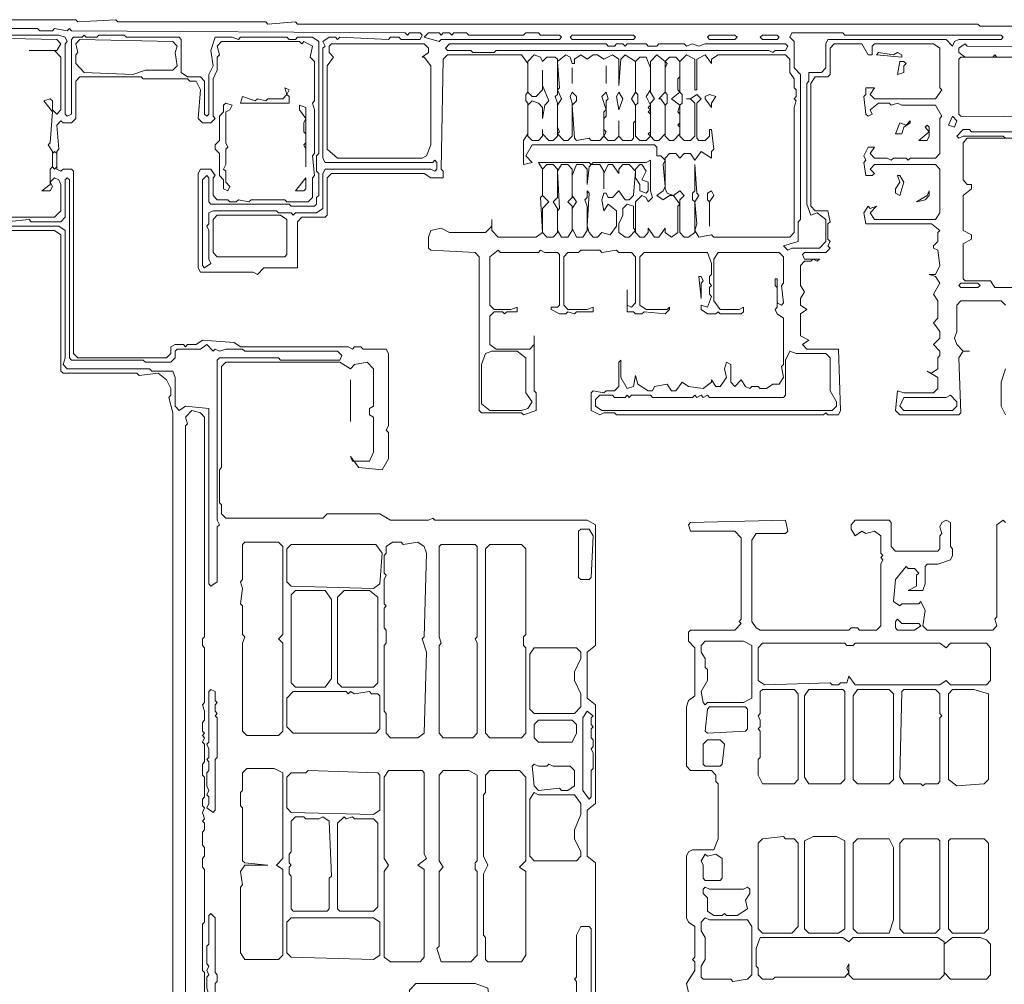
# Model space of a CAD drawing. Header units: millimetres. Extents: x -917 to 53670, y -4147 to 35616.
# Tile 4 of 5: x 18281 to 35969, y 18254 to 35576. Entities that reach past the tile are written whole.
import ezdxf

# ---------------------------------------------------------------- set-up
doc = ezdxf.new("R2010")
doc.units = ezdxf.units.MM
doc.layers.add('RASTER_CONTOURS', color=7, linetype='Continuous', lineweight=18, true_color=0x50555f)

msp = doc.modelspace()

# ---------------------------------------------------------------- linework, layer by layer
at = {"layer": 'RASTER_CONTOURS'}
for points in [[(39139, 35458), (35533, 35458), (35495, 35497), (23272, 35497), (23234, 35537), (22741, 35497), (22703, 35537), (20046, 35537), (20008, 35576), (19324, 35537), (19287, 35576), (17047, 35576)], [(14694, 35419), (18603, 35419), (18641, 35379), (18869, 35379), (18907, 35419), (19135, 35379), (19173, 35419), (19211, 35379), (25208, 35340), (25246, 35300), (25284, 35340), (25474, 35340), (25512, 35300), (25474, 35221), (25132, 35221), (25094, 35261), (24942, 35261), (24904, 35221), (24031, 35261), (23993, 35221), (23955, 35261), (23842, 35261), (23728, 35182), (23766, 35103), (23728, 35064), (23728, 33092), (23766, 33013), (25702, 33013), (25740, 33053), (25777, 33013), (25777, 32895), (25740, 32856), (25664, 32895), (23766, 32895), (23728, 32816), (23728, 32185), (23614, 32106), (23234, 32106), (23196, 32067), (23158, 32106), (22931, 32106), (22893, 32146), (21754, 32146), (21678, 32106), (21678, 31909), (21640, 31870), (21678, 31791), (21678, 31278), (21716, 31199), (21602, 31121), (21564, 31160), (21564, 32698), (21640, 32777), (21678, 32737), (21678, 32304), (21716, 32264), (23120, 32264), (23158, 32225), (23576, 32225), (23614, 32264), (23614, 32382), (23652, 32422), (23652, 32816), (23614, 32856), (23614, 33132), (23652, 33171), (23652, 35182), (23538, 35261), (23272, 35261), (23234, 35221), (23120, 35221), (23082, 35261), (22247, 35261), (22209, 35221), (22095, 35261), (21792, 35261), (21716, 35024), (21754, 34748), (21678, 34591), (21678, 33881), (21640, 33841), (21602, 33881), (21602, 34472), (21526, 34551), (21298, 34551), (21184, 34630), (21184, 35221), (21147, 35261), (20198, 35261), (20160, 35300), (19704, 35300), (19666, 35261), (19476, 35261), (19438, 35300), (19400, 35261), (19249, 35261), (19211, 35221), (19211, 33881), (19135, 33841), (19097, 33881), (19097, 35143), (19135, 35182), (19097, 35261), (18983, 35300), (17692, 35300)], [(16971, 35261), (18945, 35221), (19021, 35143), (18945, 35024), (18451, 35024), (18907, 35024), (19021, 34906), (19021, 33960), (18945, 33881), (18869, 33960), (18869, 34117), (18831, 34157), (18717, 34117), (18869, 33920), (18831, 33368), (18793, 33329), (18869, 33210), (18869, 32934), (18831, 32895), (18831, 32619), (18679, 32501), (18831, 32501), (18869, 32580), (18831, 32658), (18907, 32737), (18983, 32698), (19021, 32619), (19021, 32146), (18907, 32028), (17389, 32028)], [(28624, 16216), (28624, 20435), (28473, 20553), (28473, 21381), (28624, 21499), (28624, 23274), (28473, 23392), (28473, 24220), (28624, 24338), (28624, 26507), (28473, 26586), (25740, 26586), (25702, 26625), (25626, 26586), (24942, 26586), (24753, 26704), (23804, 26704), (23728, 26625), (21982, 26625), (21906, 26704), (21906, 26862), (21868, 26901), (21868, 27493), (21906, 27532), (21906, 29346), (21982, 29425), (24031, 29425), (24221, 29307), (24297, 29386), (24525, 29425), (24639, 29307), (24639, 28636), (24563, 28597), (24563, 28479), (24639, 28439), (24639, 27808), (24563, 27651), (24259, 27651), (24221, 27730), (24373, 27532), (24791, 27493), (24904, 27690), (24904, 28163), (24866, 28203), (24904, 28282), (24904, 29583), (24866, 29662), (24449, 29662), (24411, 29701), (24297, 29701), (24259, 29662), (24183, 29701), (22247, 29701), (22133, 29780), (21564, 29819), (21450, 29741), (21298, 29741), (21260, 29701), (21222, 29741), (21071, 29741), (20995, 29701), (20995, 29583), (20919, 29504), (19324, 29504), (19249, 29583), (19249, 32856), (19211, 32895), (19059, 32895), (19021, 32856), (18945, 32895), (18945, 33210), (18983, 33250), (18945, 33684), (19021, 33763), (19059, 33723), (19211, 33723), (19287, 33802), (19287, 34472), (19362, 34551), (20463, 34551), (20501, 34512), (21298, 34512), (21336, 34472), (21450, 34472), (21526, 34315), (21488, 33802), (21564, 33723), (21716, 33723), (21792, 33802), (21754, 33841), (21754, 34512), (21830, 34669), (21830, 34906), (21868, 34945), (21830, 35103), (21906, 35182), (23310, 35182), (23348, 35143), (23386, 35182), (23538, 35103), (23500, 34906), (23576, 34827), (23576, 34117), (23538, 34078), (23576, 33960), (23576, 33171), (23538, 33132), (23576, 32777), (23538, 32737), (23538, 32382), (23462, 32304), (23082, 32304), (23044, 32343), (22437, 32343), (22399, 32304), (22209, 32343), (22171, 32304), (22058, 32304), (22020, 32343), (21830, 32343), (21754, 32422), (21754, 32737), (21792, 32777), (21716, 32895), (21526, 32895), (21488, 32816), (21488, 31121), (21526, 31042), (22475, 31042), (22551, 31002), (22665, 31121), (23272, 31121), (23272, 31949), (23348, 32028), (23766, 32028), (23804, 32067), (23804, 32737), (23880, 32816), (25550, 32816), (25664, 32737), (25891, 32737), (25891, 32856), (25853, 32895), (25891, 34867), (25967, 34945), (27296, 34945), (27410, 34788), (27410, 34275), (27372, 34236), (27372, 34117), (27410, 34078), (27410, 33526), (27334, 33408), (27334, 32974), (27486, 33013), (27372, 33132), (27486, 33329), (29687, 33329), (29725, 33289), (29725, 33132), (29801, 33132), (29877, 33053), (29839, 32974), (29877, 32580), (29839, 32501), (29725, 32422), (29839, 32343), (29953, 32422), (30029, 32422), (30143, 32264), (30105, 32225), (30105, 31752), (29991, 31673), (29877, 31752), (29877, 31830), (29763, 31673), (29687, 31673), (29573, 31830), (29573, 31752), (29497, 31673), (29422, 31673), (29346, 31752), (29346, 32304), (29459, 32422), (29535, 32382), (29573, 32304), (29649, 32382), (29611, 32501), (29611, 33053), (29535, 33013), (28586, 33013), (28548, 32974), (28511, 33013), (27599, 33013), (27675, 32895), (27675, 32422), (27637, 32382), (27675, 31752), (27562, 31673), (26878, 31673), (26764, 31791), (26764, 31988), (26764, 31870), (26651, 31752), (26005, 31752), (25853, 31830), (25664, 31791), (25626, 31673), (25626, 31475), (25664, 31436), (26461, 31397), (26537, 31318), (26537, 28558), (26575, 28518), (27296, 28518), (27334, 28479), (27562, 28558), (27562, 28873), (27524, 28912), (27524, 29898), (27524, 29741), (27448, 29662), (26840, 29662), (26726, 29741), (26726, 30253), (26802, 30332), (26954, 30332), (26992, 30293), (27030, 30332), (27220, 30332), (27220, 30411), (27106, 30371), (26802, 30371), (26726, 30450), (26726, 31318), (26878, 31436), (26916, 31397), (27599, 31397), (27637, 31436), (27713, 31397), (27941, 31397), (27979, 31357), (27979, 30450), (27941, 30411), (27827, 30411), (27827, 30371), (27979, 30293), (28093, 30293), (28131, 30332), (28245, 30293), (28283, 30332), (28586, 30332), (28586, 30411), (28473, 30371), (28131, 30371), (28055, 30450), (28055, 31318), (28131, 31397), (28321, 31397), (28359, 31436), (28700, 31436), (28738, 31397), (29004, 31436), (29042, 31397), (29270, 31397), (29346, 31318), (29346, 30490), (29270, 30411), (29194, 30450), (29194, 30726), (29194, 30332), (29308, 30332), (29346, 30293), (29459, 30293), (29497, 30332), (29877, 30293), (29953, 30371), (29953, 30411), (29915, 30371), (29535, 30371), (29422, 30450), (29422, 31318), (29497, 31397), (30636, 31397), (30712, 31199), (30712, 31002), (30674, 30963), (30674, 30845), (30712, 30805), (30674, 30766), (30674, 30647), (30712, 30608), (30636, 30411), (30522, 30450), (30522, 30371), (30636, 30293), (30788, 30293), (30826, 30332), (30864, 30293), (31244, 30293), (31282, 30332), (31282, 30411), (31206, 30371), (30864, 30371), (30750, 30529), (30750, 31278), (30826, 31397), (31927, 31397), (32003, 31318), (32003, 30845), (31965, 30805), (32003, 30490), (31965, 30450), (31889, 30490), (31889, 30923), (31851, 30923), (31851, 30805), (31889, 30766), (31889, 30411), (31851, 30371), (31889, 30293), (32003, 30214), (32003, 29386), (31965, 29346), (32003, 29149), (31927, 29031), (31813, 29031), (31699, 28952), (31585, 28952), (31547, 28991), (31433, 28991), (31395, 28952), (31319, 28991), (31244, 29110), (31130, 28991), (31054, 29070), (31054, 29386), (30978, 29425), (30940, 29307), (30978, 29149), (30864, 28991), (30788, 28991), (30712, 29110), (30712, 29070), (30560, 28952), (30295, 28991), (30181, 29070), (30067, 28912), (29991, 28912), (29915, 29031), (29687, 28991), (29649, 28912), (29573, 28912), (29384, 29031), (29346, 29188), (29308, 28991), (29194, 28952), (29080, 29149), (29080, 29465), (29042, 29425), (29042, 28991), (28966, 28912), (28814, 28912), (28776, 28873), (28586, 28912), (28548, 28873), (28548, 28558), (28700, 28479), (28776, 28518), (28966, 28518), (29004, 28479), (32724, 28479), (32762, 28518), (32800, 28479), (32990, 28479), (33028, 28558), (32990, 29662), (32420, 29662), (32344, 29741), (32458, 29819), (32306, 29898), (32306, 30293), (32420, 30371), (32306, 30450), (32306, 30569), (32382, 30687), (32306, 30805), (32306, 31160), (32382, 31239), (32496, 31239), (32534, 31278), (32610, 31239), (32648, 31278), (32382, 31278), (32344, 31357), (32382, 31397), (32762, 31397), (32838, 31475), (32800, 31515), (32838, 31594), (32800, 31633), (32800, 31909), (32838, 31949), (32800, 32146), (32572, 32146), (32496, 32225), (32496, 34433), (32572, 34551), (32800, 34551), (32838, 34591), (32838, 35064), (32914, 35143), (33407, 35143), (33521, 34945), (33597, 34945), (33597, 35103), (33635, 35143), (34698, 35143), (34812, 35064), (34812, 34354), (34850, 34315), (34736, 34157), (33635, 34157), (33559, 34236), (33635, 34354), (33483, 34354), (33483, 34236), (33445, 34196), (33483, 33881), (33521, 33841), (33597, 33881), (33559, 33960), (33711, 34078), (33901, 34078), (33939, 34039), (34052, 34078), (34128, 34039), (34736, 34039), (34850, 33841), (34812, 33802), (34812, 33171), (34736, 33092), (34280, 33092), (34242, 33053), (34204, 33092), (33977, 33092), (33939, 33053), (33863, 33092), (33635, 33092), (33559, 33171), (33635, 33289), (33521, 33289), (33445, 33132), (33483, 33053), (33445, 33013), (33483, 32777), (33597, 32777), (33635, 32816), (33559, 32895), (33635, 32974), (34736, 32974), (34812, 32895), (34812, 32106), (34736, 31988), (33635, 31988), (33559, 32106), (33673, 32225), (33559, 32185), (33521, 32225), (33445, 32106), (33483, 31909), (34660, 31909), (34812, 31791), (34774, 31752), (34774, 31594), (34698, 31515), (34698, 31475), (34774, 31436), (34812, 31160), (34736, 31002), (34622, 31002), (34736, 30963), (34812, 30845), (34698, 30647), (34774, 30529), (34774, 30214), (34698, 30135), (34812, 29977), (34812, 29859), (34698, 29741), (34812, 29622), (34812, 29543), (34774, 29504), (34774, 29307), (34660, 29228), (34584, 29267), (34774, 29149), (34774, 28952), (34698, 28873), (34166, 28873), (34052, 28912), (34015, 28558), (34090, 28479), (35153, 28479), (35191, 28518), (35153, 29504), (35229, 29622), (35343, 29622), (35229, 29622), (35115, 29741), (35077, 29859), (35115, 29977), (35115, 30450), (35191, 30529), (35912, 30529), (35988, 30450)], [(35988, 33447), (35950, 33486), (35229, 33486), (35153, 33447), (35115, 33486), (35229, 33605), (35343, 33605), (35381, 33565), (38683, 33565)], [(36558, 30766), (35799, 30766), (35723, 30884), (35267, 30884), (35229, 30923), (35229, 31554), (35381, 31633), (35381, 31712), (35229, 31791), (35229, 32422), (35381, 32540), (35381, 32619), (35305, 32619), (35229, 32698), (35229, 33368), (35305, 33447), (36178, 33447)], [(18034, 31949), (18451, 31988), (18489, 31949), (19021, 31949), (19097, 32028), (19097, 32698), (19135, 32737), (19173, 32698), (19173, 29504), (19211, 29465), (20501, 29465), (20539, 29425), (20995, 29425), (21071, 29504), (21071, 29622), (21109, 29662), (21526, 29662), (21640, 29741), (21754, 29622), (21792, 29662), (21868, 29622), (21982, 29662), (22285, 29662), (22323, 29622), (23993, 29622), (24069, 29543), (24031, 29465), (22969, 29465), (22931, 29504), (21868, 29504), (21830, 29465), (21830, 26586), (21868, 26507), (21830, 26468), (21830, 25482), (21716, 25403), (21678, 25443), (21678, 28597), (21260, 28636), (21147, 28558), (21071, 28636), (21071, 29149), (21033, 29267), (20653, 29267), (20615, 29307), (19135, 29307), (19059, 29386), (19097, 29504), (19097, 31791), (18983, 31870), (16743, 31870)], [(16667, 31791), (18907, 31791), (19021, 31712), (19021, 29267), (19059, 29228), (20387, 29228), (20425, 29188), (20767, 29228), (20919, 29110), (20995, 28952), (20995, 28834), (20957, 28794), (21033, 28518), (21033, 12351)], [(35988, 29307), (35912, 29070), (35912, 28636), (35988, 28479)], [(21260, 16610), (21260, 28282), (21298, 28321), (21260, 28439), (21374, 28558), (21526, 28518), (21602, 28439), (21602, 24496), (21564, 24457), (21564, 24338), (21602, 24299), (21602, 23313), (21564, 23274), (21602, 23156), (21602, 22998), (21564, 22958), (21564, 22801), (21602, 22761), (21564, 22722), (21602, 22682), (21564, 22603), (21602, 22564), (21602, 22249), (21564, 22209), (21564, 22012), (21602, 21973), (21602, 21618), (21564, 21578), (21564, 21460), (21602, 21421), (21564, 21342), (21602, 21223), (21564, 21184), (21602, 21145), (21602, 21026), (21564, 20987), (21564, 20750), (21602, 20711), (21602, 20553), (21564, 20514), (21564, 20356), (21602, 20316), (21602, 19370), (21564, 19331), (21564, 18503), (21602, 18463), (21602, 16452)], [(35988, 26547), (35950, 26586), (35837, 26507), (35837, 24851), (35799, 24812), (35837, 24693), (35761, 24614), (34584, 24614), (34508, 24693), (34546, 24969), (34470, 25127), (34432, 25088), (34128, 25088), (34090, 25048), (33977, 25127), (34015, 25521), (34204, 25758), (34242, 25719), (34356, 25719), (34432, 25640), (34394, 25600), (34394, 25403), (34242, 25324), (34508, 25324), (34546, 25443), (34546, 25758), (34584, 25797), (34774, 25797), (35001, 25876), (35039, 25955), (35039, 26073), (35001, 26113), (35001, 26547), (34926, 26586), (34850, 26547), (34812, 26468), (34850, 26349), (34812, 26310), (34812, 26073), (34774, 26034), (34015, 26034), (33939, 26113), (33939, 26547), (33901, 26586), (33293, 26586), (33217, 26507), (33217, 26428), (33293, 26310), (33407, 26389), (33483, 26349), (33635, 26389), (33749, 26310), (33749, 25995), (33787, 25955), (33749, 25916), (33787, 25876), (33749, 25797), (33749, 24693), (33673, 24614), (33369, 24614), (33331, 24654), (33217, 24654), (33179, 24614), (31585, 24614), (31509, 24654), (31433, 24772), (31433, 26231), (31509, 26349), (32041, 26349), (32079, 26389), (32041, 26586), (30333, 26547), (30295, 26507), (30333, 26389), (31130, 26389), (31244, 26271), (31244, 24812), (31206, 24772), (31244, 24733), (31130, 24614), (30333, 24614), (30295, 24575), (30295, 24417), (30408, 24299), (30408, 23432), (30295, 23353), (30257, 23234), (30257, 22170), (30333, 22091), (30712, 22091), (30788, 22012), (30788, 21894), (30826, 21854), (30826, 20868), (30750, 20671), (30370, 20671), (30295, 20632), (30257, 20553), (30257, 19449), (30295, 19370), (30408, 19291), (30408, 18739), (30370, 18700), (30408, 18660), (30408, 18503), (30257, 18266), (30295, 18108)]]:
    msp.add_lwpolyline(points, dxfattribs=at)
for points in [[(19287, 35143), (19362, 35221), (21033, 35182), (21109, 35103), (21071, 34985), (21109, 34748), (21033, 34669), (20539, 34669), (20311, 34591), (19438, 34630), (19287, 34788), (19287, 34945), (19324, 34985)], [(25550, 35261), (25626, 35340), (25815, 35340), (25853, 35300), (25891, 35340), (26005, 35340), (26043, 35300), (26081, 35340), (26309, 35340), (26347, 35300), (27334, 35300), (27372, 35340), (27599, 35340), (27637, 35300), (27979, 35300), (28017, 35261), (27979, 35221), (25853, 35221), (25815, 35182)], [(28169, 35261), (28207, 35300), (29308, 35300), (29346, 35261), (29308, 35221), (28207, 35221)], [(30636, 35261), (30674, 35300), (31130, 35300), (31168, 35261), (31130, 35221), (30674, 35221)], [(31585, 35261), (31623, 35300), (31889, 35300), (31927, 35261), (31889, 35221), (31623, 35221)], [(32003, 31515), (32268, 31594), (32268, 31949), (32306, 31988), (32306, 34591), (32193, 34709), (32193, 35182), (32117, 35261), (32155, 35340), (33066, 35340), (33104, 35300), (35912, 35300), (35950, 35261), (35912, 35221), (35153, 35221), (35077, 35182), (35039, 35103), (34926, 35221), (32800, 35221), (32762, 35143), (32762, 34709), (32686, 34630), (32458, 34630), (32458, 34472), (32420, 34433), (32420, 32264), (32496, 32067), (32610, 32106), (32762, 31988), (32762, 31594), (32648, 31475), (32155, 31475), (32079, 31436)], [(23880, 35143), (25550, 35143), (25626, 35064), (25626, 34985), (25512, 34906), (25550, 34906), (25664, 34748), (25664, 33329), (25588, 33132), (25512, 33092), (23993, 33092), (23804, 33250), (23804, 34748), (23917, 34906), (23842, 34985), (23842, 35103)], [(25929, 35064), (26005, 35143), (28814, 35143), (28852, 35103), (28966, 35103), (29004, 35143), (29118, 35143), (29156, 35103), (29194, 35143), (29535, 35143), (29573, 35103), (29725, 35103), (29763, 35143), (30219, 35143), (30257, 35103), (30370, 35143), (30484, 35103), (30598, 35143), (32041, 35143), (32079, 35103), (32041, 35024), (31851, 35024), (31813, 34985), (31737, 35024), (26840, 35024), (26802, 34985), (26423, 34985), (26385, 35024), (25967, 35024)], [(35153, 35064), (35267, 35143), (35305, 35103), (40619, 35064), (40657, 35024), (40657, 34906), (40619, 34867), (40505, 34867), (40581, 34867), (40695, 34709), (40695, 34039), (40619, 33802), (35191, 33841), (35153, 33881), (35153, 34867), (35191, 34906), (37583, 34906), (35837, 34906), (35799, 34945), (35761, 34906), (35267, 34906), (35153, 34985)], [(27524, 34945), (27637, 34906), (27675, 34827), (27751, 34906), (27903, 34906), (27941, 34867), (27941, 34236), (27903, 34196), (27941, 34078), (27941, 33486), (27865, 33408), (27789, 33408), (27675, 33526), (27675, 33605), (27675, 33486), (27599, 33408), (27486, 33408), (27410, 33486), (27410, 34039), (27486, 34117), (27599, 34078), (27675, 33999), (27675, 33802), (27713, 34039), (27789, 34117), (27675, 34393), (27675, 34669), (27675, 34315), (27562, 34196), (27486, 34196), (27410, 34275), (27410, 34827)], [(28093, 34945), (28169, 34906), (28207, 34788), (28245, 34788), (28245, 34867), (28359, 34945), (28473, 34867), (28586, 34945), (28662, 34945), (28776, 34867), (28928, 34945), (29042, 34867), (29042, 34393), (29080, 34867), (29156, 34945), (29346, 34827), (29346, 34275), (29270, 34157), (29346, 34039), (29346, 33763), (29308, 33723), (29308, 33447), (29270, 33408), (29118, 33408), (29042, 33486), (29042, 33763), (29042, 33486), (28966, 33408), (28852, 33408), (28776, 33486), (28814, 33565), (28776, 33605), (28776, 33802), (28814, 33841), (28814, 34117), (28852, 34157), (28814, 34275), (28738, 34196), (28814, 33960), (28776, 33920), (28776, 33486), (28700, 33408), (28548, 33408), (28511, 33447), (28283, 33408), (28245, 33447), (28207, 34039), (28283, 34117), (28283, 34196), (28207, 34275), (28169, 34196), (28207, 34078), (28207, 33486), (28131, 33408), (28055, 33408), (27941, 33526), (27979, 33565), (27941, 33644), (27941, 34039), (28017, 34157), (27941, 34315), (27979, 34354), (27941, 34827)], [(29422, 34906), (29535, 34906), (29611, 34709), (29611, 34315), (29535, 34196), (29611, 34039), (29573, 33999), (29611, 33960), (29573, 33920), (29611, 33881), (29611, 33565), (29573, 33526), (29611, 33486), (29535, 33408), (29422, 33408), (29346, 33486), (29346, 34039), (29384, 34078), (29384, 34236), (29346, 34275), (29346, 34827)], [(29725, 34945), (29877, 34827), (29877, 34275), (29763, 34157), (29801, 34157), (29877, 34039), (29877, 33526), (29763, 33408), (29687, 33408), (29611, 33486), (29611, 34078), (29687, 34157), (29611, 34275), (29611, 34827)], [(30257, 34945), (30408, 34867), (30408, 34315), (30446, 34315), (30446, 34867), (30598, 34945), (30712, 34788), (30712, 34867), (30826, 34945), (32041, 34945), (32117, 34867), (32117, 34630), (32193, 34512), (32193, 34354), (32230, 34315), (32230, 34196), (32193, 34157), (32230, 34117), (32193, 33999), (32193, 31752), (32117, 31673), (30750, 31673), (30712, 31712), (30484, 31673), (30408, 31791), (30446, 31909), (30408, 32304), (30484, 32422), (30446, 32461), (30408, 32974), (30408, 32501), (30370, 32461), (30370, 32343), (30408, 32304), (30408, 31752), (30295, 31673), (30219, 31673), (30143, 31752), (30143, 32343), (30219, 32422), (30143, 32501), (30029, 32422), (29915, 32461), (29877, 32540), (29877, 33092), (29953, 33171), (30067, 33171), (30143, 33092), (30219, 33171), (30333, 33171), (30408, 33053), (30522, 33210), (30712, 33092), (30712, 33210), (30750, 33250), (30712, 33605), (30674, 33605), (30674, 33486), (30598, 33408), (30484, 33408), (30446, 33447), (30446, 34078), (30522, 34157), (30446, 34236), (30333, 34157), (30257, 34157), (30333, 34157), (30408, 34078), (30408, 33486), (30333, 33408), (30219, 33408), (30143, 33486), (30143, 34039), (30181, 34078), (30181, 34236), (30143, 34275), (30143, 34827)], [(29953, 34906), (30067, 34906), (30143, 34827), (30143, 34551), (30105, 34512), (30105, 34315), (30143, 34275), (29991, 34157), (30143, 34039), (30105, 33920), (30143, 33881), (30143, 33723), (30105, 33684), (30143, 33644), (30143, 33526), (30029, 33408), (29953, 33408), (29877, 33486), (29877, 34039), (29915, 34078), (29915, 34236), (29877, 34275), (29877, 34709), (29915, 34788), (29877, 34827)], [(33673, 34945), (34128, 34906), (34128, 34945), (34052, 34985), (33977, 34945), (33711, 34985)], [(28207, 34709), (28207, 34433)], [(28814, 34748), (28814, 34433)], [(34166, 34827), (34090, 34827), (34052, 34591), (34166, 34630), (34166, 34748), (34204, 34788)], [(23120, 34315), (23044, 34354), (23082, 34236), (23006, 34157), (22741, 34157), (22703, 34117), (22551, 34157), (22513, 34117), (22285, 34196), (22247, 34078), (23120, 34078), (23120, 34196), (23082, 34236)], [(29042, 34275), (29004, 34196), (29042, 33960), (29118, 34157)], [(30674, 34236), (30598, 34196), (30598, 34157), (30712, 33999), (30712, 34078), (30788, 34196)], [(21982, 34078), (21944, 34039), (21944, 33920), (21868, 33841), (21868, 33408), (21792, 33329), (21792, 33250), (21868, 33171), (21868, 32777), (21944, 32698), (21944, 32540), (22020, 32501), (22058, 32580), (21982, 32658), (21982, 32856), (21944, 32895), (21982, 32974), (21982, 33250), (22020, 33289), (21982, 33368), (21982, 33920), (22058, 33960), (22095, 34039)], [(23310, 34039), (23310, 33960), (23424, 33802), (23386, 33723), (23386, 33565), (23424, 33526), (23424, 33368), (23386, 33329), (23424, 33250), (23424, 32934), (23424, 33999)], [(35039, 33841), (35115, 33763), (35077, 33644), (34964, 33684)], [(34280, 33763), (34204, 33684), (34090, 33723), (34015, 33526), (34128, 33526), (34166, 33644), (34280, 33723)], [(34584, 33684), (34546, 33644), (34622, 33565), (34432, 33408), (34584, 33408), (34622, 33486), (34622, 33644)], [(18907, 33210), (18945, 33171), (18945, 32934), (18907, 32895), (18869, 32934), (18869, 33171)], [(27751, 32974), (27865, 32974), (27941, 32895), (27941, 32382), (27865, 32304), (27941, 32185), (27941, 31752), (27865, 31673), (27751, 31673), (27675, 31752), (27675, 32185), (27789, 32304), (27675, 32422), (27675, 32895)], [(28017, 32974), (28131, 32974), (28207, 32895), (28207, 32382), (28131, 32304), (28207, 32225), (28207, 31791), (28131, 31673), (28017, 31673), (27941, 31791), (27941, 32146), (27979, 32185), (27941, 32856)], [(28283, 32974), (28397, 32974), (28473, 32895), (28473, 32619), (28511, 32934), (28548, 32974), (28700, 32974), (28776, 32856), (28776, 32540), (28776, 32816), (28852, 32974), (28928, 32974), (29042, 32816), (29042, 32895), (29118, 32974), (29232, 32974), (29346, 32856), (29308, 32422), (29232, 32343), (29156, 32343), (29042, 32501), (28928, 32382), (28852, 32382), (28814, 32461), (28776, 32461), (28738, 32343), (28776, 32146), (28852, 32264), (29004, 32146), (29004, 31870), (28890, 31712), (28738, 31752), (28662, 31673), (28586, 31673), (28511, 31752), (28473, 31870), (28511, 32461), (28473, 32501), (28473, 32382), (28435, 32343), (28473, 32225), (28473, 31791), (28397, 31673), (28283, 31673), (28207, 31830), (28207, 32185), (28283, 32304), (28207, 32422), (28207, 32777)], [(29422, 32974), (29459, 32974), (29535, 32856), (29459, 32698), (29573, 32658), (29573, 32501), (29535, 32461), (29422, 32501), (29422, 32619), (29346, 32737), (29346, 32895)], [(23424, 32737), (23234, 32501), (23386, 32501), (23424, 32540)], [(34052, 32777), (34090, 32658), (34015, 32540), (34015, 32461), (34090, 32422), (34166, 32658), (34090, 32777)], [(30712, 32501), (30636, 32461), (30636, 32343), (30674, 32304), (30674, 31870), (30674, 32304), (30750, 32422)], [(34622, 32501), (34584, 32422), (34394, 32304), (34546, 32343), (34622, 32422)], [(29194, 32264), (29308, 32225), (29308, 31830), (29346, 31791), (29232, 31673), (29156, 31673), (29042, 31752), (29042, 31909), (29118, 32067), (29118, 32185)], [(21754, 31988), (21830, 32067), (22969, 32067), (23082, 31988), (23082, 31357), (23044, 31318), (21830, 31318), (21754, 31397)], [(30484, 30963), (30522, 30569), (30522, 30845), (30560, 30884), (30522, 30963)], [(35153, 30805), (35191, 30845), (35495, 30845), (35533, 30805), (35495, 30766), (35191, 30766)], [(26651, 29583), (26764, 29622), (27220, 29622), (27372, 29504), (27372, 28873), (27486, 28715), (27410, 28597), (27296, 28558), (26726, 28558), (26575, 28676), (26575, 29386)], [(32952, 28715), (32952, 28636), (32876, 28558), (28738, 28558), (28624, 28636), (28624, 28755), (28700, 28834), (28928, 28834), (28966, 28794), (29156, 28794), (29194, 28834), (29232, 28794), (29270, 28834), (29611, 28834), (29649, 28794), (30370, 28794), (30408, 28834), (30446, 28794), (30522, 28834), (30560, 28794), (30636, 28834), (30674, 28794), (32003, 28794), (32041, 28834), (32041, 29465), (32117, 29622), (32230, 29583), (32762, 29583), (32838, 29504), (32838, 28912)], [(24221, 29110), (24221, 28360)], [(35115, 28715), (35115, 28636), (35039, 28558), (34166, 28558), (34090, 28636), (34166, 28794), (34926, 28794), (35001, 28834)], [(28359, 26428), (28511, 26428), (28586, 26310), (28548, 25561), (28511, 25521), (28359, 25521), (28321, 25561), (28321, 26389)], [(22323, 26192), (22931, 26192), (23006, 26113), (23006, 24536), (22931, 24457), (23006, 24378), (23006, 22801), (22931, 22722), (22361, 22722), (22285, 22801), (22285, 24378), (22323, 24496), (22285, 24536), (22285, 25048), (22247, 25088), (22285, 25364), (22247, 25482), (22285, 25521), (22285, 26152)], [(24980, 26192), (25132, 26192), (25170, 26152), (25436, 26192), (25550, 26113), (25588, 25995), (25550, 24496), (25512, 24457), (25588, 24220), (25550, 22761), (25436, 22682), (24942, 22682), (24866, 22761), (24866, 23116), (24829, 23156), (24829, 24338), (24866, 24378), (24866, 24614), (24829, 24654), (24829, 25009), (24866, 25048), (24829, 25088), (24829, 25521), (24866, 25600), (24829, 25640), (24829, 25955), (24866, 25995), (24866, 26113)], [(23082, 26073), (23158, 26152), (24677, 26152), (24791, 25995), (24753, 25443), (24639, 25364), (23158, 25403), (23082, 25482)], [(25853, 26152), (26461, 26152), (26499, 26113), (26499, 24496), (26461, 24457), (26499, 24378), (26499, 22761), (26423, 22682), (25891, 22682), (25815, 22761), (25815, 24338), (25853, 24378), (25815, 24496), (25815, 26113)], [(26726, 26152), (27296, 26152), (27372, 26073), (27372, 24536), (27334, 24496), (27334, 24338), (27372, 24299), (27372, 22761), (27296, 22682), (26726, 22682), (26651, 22761), (26651, 26073)], [(23234, 25324), (23766, 25324), (23880, 25166), (23880, 23747), (23766, 23589), (23234, 23589), (23158, 23668), (23158, 25245)], [(24107, 25324), (24563, 25324), (24715, 25206), (24715, 23668), (24639, 23589), (24069, 23589), (23993, 23668), (23993, 25206)], [(34015, 24772), (34052, 24812), (34128, 24733), (34432, 24733), (34470, 24693), (34356, 24614), (34052, 24614), (34015, 24654)], [(30598, 24417), (31282, 24417), (31433, 24338), (31433, 23392), (31282, 23313), (30636, 23313), (30598, 23274), (30560, 23313), (30522, 23510), (30636, 23708), (30636, 23905), (30598, 23944), (30598, 24102), (30522, 24220), (30522, 24338)], [(27524, 24299), (28283, 24299), (28359, 24220), (28359, 24102), (28245, 23865), (28245, 23708), (28359, 23471), (28359, 23234), (28245, 23116), (27524, 23116), (27448, 23195), (27448, 24181)], [(31547, 24299), (31623, 24378), (33104, 24378), (33141, 24338), (33255, 24338), (33293, 24378), (34812, 24378), (34926, 24299), (35001, 24378), (35647, 24378), (35723, 24299), (35723, 23708), (35647, 23629), (35001, 23629), (34926, 23708), (34812, 23629), (33293, 23629), (33179, 23786), (33141, 23668), (33028, 23668), (32990, 23629), (32876, 23629), (32838, 23668), (31661, 23629), (31547, 23708)], [(21716, 23550), (21792, 23510), (21792, 23353), (21830, 23313), (21792, 23274), (21792, 23156), (21830, 23116), (21792, 23077), (21830, 23037), (21830, 22327), (21792, 22288), (21792, 21381), (21754, 21342), (21640, 21421), (21678, 21499), (21678, 21618), (21640, 21657), (21678, 21736), (21640, 21815), (21640, 22051), (21678, 22091), (21678, 22249), (21640, 22288), (21678, 22327), (21678, 22485), (21640, 22564), (21678, 22603), (21678, 23510)], [(31623, 23550), (32193, 23550), (32268, 23471), (32268, 21933), (32193, 21854), (31623, 21854), (31547, 22012), (31547, 22288), (31585, 22327), (31585, 22801), (31547, 22840), (31585, 22879), (31585, 22998), (31547, 23077), (31585, 23116), (31585, 23510)], [(32458, 23550), (33066, 23550), (33104, 23510), (33104, 21933), (33028, 21854), (32458, 21854), (32382, 21973), (32382, 23432)], [(33331, 23550), (33901, 23550), (33977, 23471), (33977, 21933), (33901, 21854), (33331, 21854), (33255, 21933), (33255, 23432)], [(34166, 23550), (34736, 23550), (34812, 23471), (34812, 23116), (34850, 23077), (34812, 23037), (34812, 21894), (34774, 21854), (34546, 21854), (34508, 21815), (34470, 21854), (34166, 21854), (34090, 21973), (34128, 23510)], [(35039, 23550), (35419, 23550), (35685, 23471), (35685, 21933), (35609, 21854), (35115, 21815), (34964, 21933), (34964, 23471)], [(23082, 23392), (23196, 23510), (24145, 23510), (24183, 23471), (24221, 23510), (24297, 23471), (24563, 23510), (24601, 23471), (24715, 23471), (24753, 23432), (24753, 22840), (24677, 22761), (23196, 22761), (23082, 22879)], [(30636, 23195), (30674, 23234), (31319, 23234), (31357, 23195), (31357, 22840), (31319, 22801), (30636, 22761), (30598, 22801)], [(27524, 22919), (27599, 22998), (28207, 22998), (28283, 22919), (28283, 22761), (28207, 22603), (27599, 22603), (27524, 22682)], [(28473, 23156), (28586, 23077), (28548, 23037), (28548, 22919), (28586, 22879), (28548, 22840), (28548, 22682), (28586, 22643), (28586, 22525), (28548, 22485), (28586, 22406), (28586, 22130), (28548, 22091), (28548, 21618), (28511, 21578), (28397, 21736), (28397, 23037)], [(30636, 22643), (30864, 22643), (30940, 22564), (30902, 22209), (30864, 22170), (30598, 22170), (30560, 22209), (30560, 22564)], [(22361, 22130), (22855, 22130), (23006, 22051), (23006, 20514), (22893, 20395), (23006, 20316), (23006, 18779), (22931, 18700), (22323, 18700), (22247, 18818), (22247, 20001), (22285, 20040), (22247, 20277), (22323, 20395), (22741, 20395), (22323, 20435), (22285, 20474), (22285, 21421), (22247, 21460), (22247, 21697), (22285, 21736), (22285, 22051)], [(27486, 22170), (27524, 22209), (27599, 22170), (27751, 22170), (27789, 22209), (27865, 22170), (28169, 22170), (28245, 22091), (28245, 21815), (28131, 21736), (28017, 21736), (27979, 21775), (27599, 21736), (27524, 21815)], [(23082, 21973), (23158, 22051), (23424, 22051), (23462, 22091), (24715, 22051), (24753, 22012), (24753, 21381), (24639, 21302), (23158, 21342), (23082, 21421)], [(24904, 22091), (25512, 22091), (25550, 22051), (25550, 20592), (25588, 20514), (25436, 20395), (25550, 20316), (25550, 18739), (25474, 18660), (24942, 18660), (24829, 18739), (24829, 20277), (24904, 20395), (24829, 20514), (24829, 21973)], [(25891, 22091), (26347, 22091), (26499, 22012), (26499, 20474), (26461, 20435), (26461, 20316), (26499, 20277), (26499, 18779), (26385, 18660), (25853, 18660), (25777, 18897), (25815, 18936), (25815, 20277), (25891, 20356), (25815, 20474), (25815, 22012)], [(26726, 22091), (27258, 22091), (27372, 21973), (27372, 20474), (27258, 20356), (27372, 20277), (27372, 18779), (27296, 18660), (26688, 18660), (26651, 18700), (26651, 19094), (26613, 19134), (26613, 20238), (26688, 20395), (26613, 20553), (26613, 21657), (26651, 21697), (26651, 22012)], [(27524, 21697), (27599, 21657), (28245, 21657), (28359, 21499), (28359, 21302), (28245, 21026), (28245, 20868), (28359, 20632), (28359, 20553), (28283, 20474), (27524, 20474), (27448, 20553), (27448, 21578)], [(23234, 21263), (23386, 21263), (23424, 21223), (23652, 21223), (23728, 21263), (23842, 21184), (23880, 20198), (23842, 20159), (23842, 19607), (23804, 19567), (23196, 19567), (23158, 19607), (23158, 20198), (23120, 20238), (23120, 20356), (23158, 20395), (23120, 20435), (23120, 20592), (23158, 20632), (23158, 21184)], [(24107, 21263), (24145, 21223), (24259, 21263), (24297, 21223), (24639, 21223), (24715, 21145), (24715, 19646), (24639, 19567), (24031, 19567), (23993, 19607), (23993, 21145)], [(31623, 20868), (32003, 20908), (32041, 20868), (32193, 20868), (32268, 20790), (32268, 19291), (32155, 19173), (31623, 19173), (31547, 19252), (31547, 20790)], [(32534, 20908), (32952, 20908), (33104, 20829), (33104, 19252), (32990, 19173), (32458, 19173), (32382, 19252), (32382, 20829)], [(33331, 20868), (33901, 20868), (33977, 20711), (33977, 19410), (33901, 19173), (33331, 19173), (33255, 19252), (33255, 20790)], [(34166, 20868), (34774, 20868), (34812, 20829), (34812, 19252), (34736, 19173), (34166, 19173), (34090, 19252), (34090, 20790)], [(35001, 20868), (35609, 20868), (35685, 20790), (35685, 19252), (35609, 19173), (35039, 19173), (34964, 19252), (34964, 20829)], [(30598, 20592), (30636, 20553), (30788, 20592), (30902, 20514), (30902, 20159), (30864, 20119), (30598, 20119), (30560, 20159), (30560, 20395), (30522, 20474)], [(30560, 19962), (30598, 20001), (30674, 19962), (31282, 19962), (31357, 20001), (31395, 19962), (31395, 19883), (31319, 19764), (31357, 19607), (31168, 19488), (30978, 19488), (30940, 19528), (30902, 19488), (30750, 19488), (30636, 19567), (30636, 19804), (30560, 19883)], [(21716, 19528), (21792, 19449), (21792, 18463), (21830, 18424), (21830, 18305), (21792, 18266), (21792, 17280), (21716, 17201), (21640, 17280), (21640, 17911), (21678, 17951), (21640, 17990), (21678, 18069), (21640, 18187), (21640, 18384), (21678, 18424), (21640, 18503), (21678, 18581), (21640, 18621), (21640, 18936), (21678, 18976), (21678, 19488)], [(23082, 19370), (23158, 19449), (24639, 19449), (24753, 19370), (24753, 18779), (24639, 18700), (23158, 18739), (23082, 18818)], [(28359, 19291), (28511, 19291), (28548, 19252), (28548, 17477), (28511, 17438), (28359, 17438), (28283, 17517), (28283, 18305), (28245, 18345), (28283, 18384), (28283, 19134)], [(30598, 19449), (30674, 19410), (31357, 19410), (31433, 19291), (31433, 18424), (31357, 18345), (31092, 18305), (31054, 18345), (30560, 18345), (30522, 18384), (30522, 18581), (30598, 18700), (30598, 19094), (30522, 19212), (30522, 19370)], [(31509, 18897), (31585, 19094), (33066, 19094), (33179, 19015), (33255, 19094), (34774, 19094), (34888, 19015), (34888, 18424), (34812, 18345), (33255, 18345), (33179, 18424), (33179, 18621), (33141, 18542), (33179, 18463), (33104, 18384), (31851, 18384), (31813, 18345), (31623, 18345), (31547, 18424), (31547, 18542), (31509, 18581)], [(34888, 18976), (35039, 19094), (35533, 19094), (35647, 19055), (35723, 18976), (35723, 18424), (35647, 18345), (35001, 18345), (34888, 18463)], [(25398, 18266), (26461, 18266), (26688, 18187), (26764, 17675), (26726, 17556), (26613, 17438), (26613, 17201), (26688, 17123), (26688, 16492), (26613, 16413), (25474, 16413), (25360, 16492), (25360, 17083), (25436, 17162), (26081, 17162), (26157, 17241), (26119, 17517), (26119, 17438), (26005, 17359), (25360, 17359), (25284, 17517), (25284, 18148)]]:
    msp.add_lwpolyline(points, close=True, dxfattribs=at)

doc.saveas('drawing.dxf')
